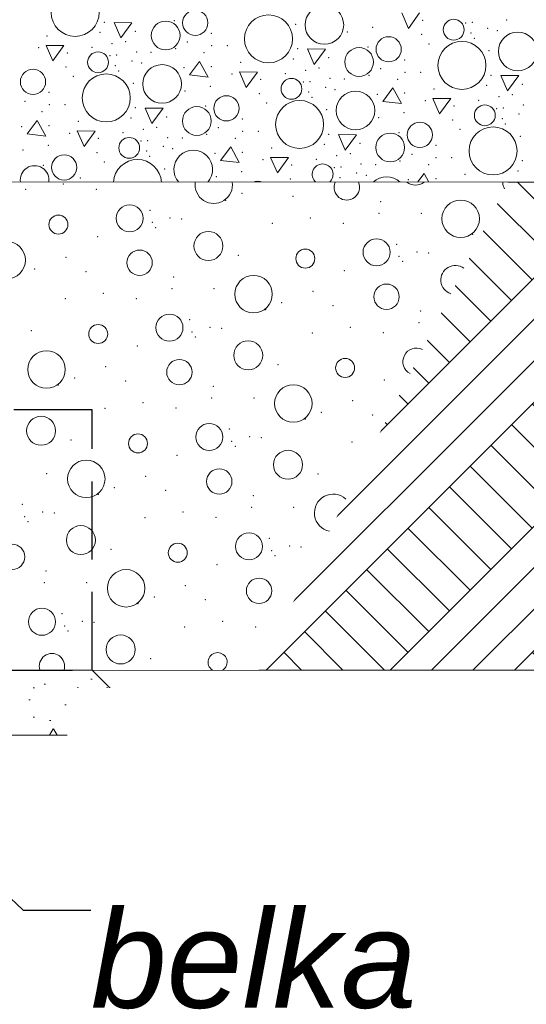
# Model space of a CAD drawing. Header units: millimetres. Extents: x -12989 to 381814, y -50461 to 30884.
# Tile 82 of 111: x 379421 to 380200, y -47775 to -46261. Entities that reach past the tile are written whole.
import ezdxf

# ---------------------------------------------------------------- set-up
doc = ezdxf.new("R2010")
doc.units = ezdxf.units.MM
doc.header["$MEASUREMENT"] = 0
doc.linetypes.add('Krawędzie ukryte', pattern=[170, 120, -50])
doc.linetypes.add('Wipeout_Contour', pattern=[1000, 0, -1000])
for name, color, linetype, lineweight in [('0_Nr_pióra__21', 7, 'Continuous', 25), ('A_WYPEŁNIENIA RYSUNKI_Nr_pióra__18', 9, 'Continuous', 13), ('Nowe_A__STROPY_Nr_pióra__69', 7, 'Continuous', 13), ('Nowe_A_OZN_ODNOSNIKI_Nr_pióra__6', 7, 'Continuous', 13), ('Nowe_A_OZN_ODNOSNIKI_Nr_pióra__85', 7, 'Continuous', 13), ('Nowe_A_WYM_Nr_pióra__1', 7, 'Continuous', 13), ('Nowe_A_WYM_Nr_pióra__45', 7, 'Continuous', 15), ('Nowe_A_WYM_Nr_pióra__85', 7, 'Continuous', 13)]:
    doc.layers.add(name, color=color, linetype=linetype, lineweight=lineweight)
for name, color, linetype in [('A_WYPEŁNIENIA RYSUNKI', 7, 'Continuous'), ('Nowe_A__STROPY', 7, 'Continuous'), ('Nowe_A_WYM', 7, 'Continuous')]:
    doc.layers.add(name, color=color, linetype=linetype)
for name, color, linetype, lineweight, true_color in [('A_WYPEŁNIENIA RYSUNKI_Nr_pióra__242', 7, 'Continuous', 13, 0xa7a7a7), ('Nowe_A__STROPY_Nr_pióra__173', 7, 'Continuous', 5, 0x6a6a6a), ('Nowe_A__STROPY_Nr_pióra__178', 7, 'Continuous', 5, 0x6a6a6a)]:
    doc.layers.add(name, color=color, linetype=linetype, lineweight=lineweight, true_color=true_color)
doc.styles.add('STYL_AUTOMATYCZNY_4', font='arial.ttf')
doc.styles.add('STYL_AUTOMATYCZNY_7', font='arial.ttf')
doc.dimstyles.new('STYL_AUTOMATYCZNY__2', dxfattribs={"dimtxt": 139.999998, "dimasz": 57, "dimexe": 0.18, "dimexo": 0.0625, "dimgap": 0, "dimtad": 1, "dimdec": 0, "dimlfac": 0.1, "dimzin": 0, "dimdsep": 46, "dimtxsty": 'STYL_AUTOMATYCZNY_4', "dimblk": 'ARROWHEAD_6', "dimblk1": 'ARROWHEAD_6', "dimblk2": 'ARROWHEAD_6', "dimcen": 0.09, "dimse1": 1, "dimse2": 1, "dimclrd": 7, "dimclre": 7, "dimclrt": 7, "dimadec": 0, "dimazin": 0, "dimtfac": 1, "dimtdec": 4, "dimtmove": 0, "dimatfit": 3, "dimfxl": 0, "dimtolj": 1, "dimtzin": 0, "dimarcsym": 0})
doc.dimstyles.new('STYL_AUTOMATYCZNY__3', dxfattribs={"dimtxt": 0.18, "dimasz": 91.2, "dimexe": 0.18, "dimexo": 0.0625, "dimgap": 0, "dimtad": 0, "dimtih": 1, "dimtoh": 1, "dimdec": 4, "dimzin": 0, "dimdsep": 46, "dimcen": 0.09, "dimadec": 0, "dimazin": 0, "dimtfac": 1, "dimtdec": 4, "dimtmove": 0, "dimatfit": 3, "dimldrblk": 'ARROWHEAD_5', "dimfxl": 0, "dimtolj": 1, "dimtzin": 0, "dimarcsym": 0})

# ---------------------------------------------------------------- blocks, each defined once
blk = doc.blocks.new('*X26', base_point=(363535.4, -45960.6))
at = {"layer": 'Nowe_A__STROPY_Nr_pióra__178', "color": 251, "linetype": 'Continuous', "lineweight": 5, "true_color": 0x6a6a6a}
for p, q in [((380008.6, -46250), (380019, -46273.9)), ((380019, -46273.9), (380036.1, -46250.3)), ((379566.2, -46264.9), (379576.6, -46288.7)), ((379593.7, -46265.2), (379566.2, -46264.9)), ((379576.6, -46288.7), (379593.7, -46265.2)), ((379461.7, -46300.1), (379472.1, -46323.9)), ((379489.2, -46300.3), (379461.7, -46300.1)), ((379472.1, -46323.9), (379489.2, -46300.3)), ((379863.6, -46305.6), (379873.9, -46329.5)), ((379891.1, -46305.9), (379863.6, -46305.6)), ((379873.9, -46329.5), (379891.1, -46305.9)), ((379697.7, -46324.7), (379682, -46345.4)), ((379710.9, -46348.8), (379697.7, -46324.7)), ((379759.1, -46340.8), (379769.5, -46364.7)), ((379786.6, -46341.1), (379759.1, -46340.8)), ((379769.5, -46364.7), (379786.6, -46341.1)), ((379682, -46345.4), (379710.9, -46348.8)), ((380160.9, -46346.4), (380171.3, -46370.2)), ((380188.4, -46346.6), (380160.9, -46346.4)), ((380171.3, -46370.2), (380188.4, -46346.6)), ((379995.1, -46365.5), (379979.4, -46386.2)), ((380008.3, -46389.6), (379995.1, -46365.5)), ((379979.4, -46386.2), (380008.3, -46389.6)), ((380056.5, -46381.6), (380066.8, -46405.4)), ((380084, -46381.8), (380056.5, -46381.6)), ((380066.8, -46405.4), (380084, -46381.8)), ((379614.1, -46396.4), (379624.4, -46420.3)), ((379641.6, -46396.7), (379614.1, -46396.4)), ((379624.4, -46420.3), (379641.6, -46396.7)), ((379448.2, -46415.5), (379432.5, -46436.2)), ((379461.4, -46439.6), (379448.2, -46415.5)), ((379509.6, -46431.6), (379520, -46455.5)), ((379537.1, -46431.9), (379509.6, -46431.6)), ((379520, -46455.5), (379537.1, -46431.9)), ((379432.5, -46436.2), (379461.4, -46439.6)), ((379911.4, -46437.2), (379921.8, -46461.1)), ((379938.9, -46437.5), (379911.4, -46437.2)), ((379921.8, -46461.1), (379938.9, -46437.5)), ((379745.6, -46456.3), (379729.9, -46477)), ((379758.8, -46480.4), (379745.6, -46456.3)), ((379729.9, -46477), (379758.8, -46480.4)), ((379807, -46472.4), (379817.3, -46496.2)), ((379834.5, -46472.6), (379807, -46472.4)), ((379817.3, -46496.2), (379834.5, -46472.6)), ((380043, -46497), (380032.7, -46510.6)), ((380050.4, -46510.6), (380043, -46497))]:
    blk.add_line(p, q, dxfattribs=at)
for centre, radius in [((379506.4, -46249.4), 36.9), ((379691.1, -46265.4), 19.4), ((379889.6, -46268.6), 29.7), ((379645.6, -46284.8), 22.1), ((379803.7, -46290.1), 36.9), ((380088.5, -46276), 16), ((380187, -46309.4), 29.7), ((379988.5, -46306.1), 19.4), ((380101.1, -46330.9), 36.9), ((379541.6, -46326.1), 16), ((379943, -46325.6), 22.1), ((379441.6, -46356.2), 19.4), ((379640.1, -46359.4), 29.7), ((379554.2, -46380.9), 36.9), ((379839, -46366.9), 16), ((379937.5, -46400.2), 29.7), ((379739, -46396.9), 19.4), ((379851.6, -46421.7), 36.9), ((379693.5, -46416.4), 22.1), ((380136.4, -46407.6), 16), ((380036.4, -46437.7), 19.4), ((380149, -46462.4), 36.9), ((379589.5, -46457.7), 16), ((379990.9, -46457.1), 22.1), ((379489.5, -46487.7), 19.4)]:
    blk.add_circle(centre, radius, dxfattribs=at)
for centre, radius, start, end in [((379688, -46491), 29.7, 318.6981, 221.3019), ((379602.1, -46512.5), 36.9, 2.9266, 177.0734), ((379444, -46507.2), 22.1, 351.1681, 188.8319), ((379886.9, -46498.4), 16, 310.4031, 229.5969), ((379786.9, -46528.5), 19.4, 67.1933, 112.8067), ((379985.4, -46531.8), 29.7, 45.4839, 134.5161)]:
    blk.add_arc(centre, radius, start, end, dxfattribs=at)
for p in [(379551.1, -46264.5), (379659.1, -46261.9), (379845.5, -46267.6), (380041, -46261.6), (380106.7, -46265.7), (380117, -46264.9), (380170, -46260.9), (379544.6, -46280), (379599, -46278.4), (379599, -46278.4), (379715.8, -46281.6), (379925, -46279.6), (379964, -46272.1), (380115.2, -46281), (380140.9, -46273.9), (380155.5, -46277.3), (379463.3, -46285.5), (379563.2, -46297.6), (379584, -46294.4), (379678.9, -46295.1), (380039, -46283.3), (380050.5, -46297.8), (380120.1, -46289.2), (379450.1, -46303.5), (379494.2, -46311.6), (379532.3, -46302.9), (379600.8, -46310.3), (379623.1, -46311), (379660.7, -46305.4), (379704.7, -46311.4), (379716.2, -46300.6), (379740.4, -46300.6), (379848.5, -46305.3), (379956.5, -46302.7), (380142.9, -46308.3), (379559.8, -46315.8), (379570.1, -46315), (379594, -46324), (379608.6, -46327.4), (379760.7, -46326.2), (379842, -46320.8), (379896.4, -46319.2), (379896.4, -46319.2), (380013.2, -46322.4), (379492.1, -46333.4), (379568.3, -46331.1), (379573.2, -46339.3), (379673.6, -46334.5), (379715.9, -46332.8), (379829.7, -46343.7), (379860.6, -46338.3), (379881.4, -46335.1), (379976.3, -46335.8), (380013.5, -46341.4), (380037.7, -46341.4), (379503.6, -46347.9), (379596, -46358.4), (379747.4, -46344.3), (379791.5, -46352.4), (379857.2, -46356.5), (379867.5, -46355.7), (379898.2, -46351), (379920.5, -46351.7), (379958.1, -46346.2), (380002.1, -46352.2), (380145.9, -46346), (379466.3, -46372.4), (379675.5, -46370.4), (379714.5, -46362.9), (379865.7, -46371.8), (379891.4, -46364.7), (379906, -46368.1), (380013.2, -46373.5), (380058.1, -46367), (380139.3, -46361.5), (380193.8, -46359.9), (380193.8, -46359.9), (379429.4, -46385.9), (379789.5, -46374.2), (379801, -46388.6), (379870.6, -46380), (379970.9, -46375.2), (380044.8, -46385), (380127, -46384.4), (380157.9, -46379.1), (380178.8, -46375.9), (379455.2, -46402.2), (379466.7, -46391.4), (379490.9, -46391.4), (379599, -46396.1), (379707, -46393.5), (379893.4, -46399.1), (380011.9, -46403.7), (380088.9, -46393.1), (380154.6, -46397.3), (380164.8, -46396.5), (380195.6, -46391.8), (379511.2, -46417), (379592.5, -46411.6), (379646.9, -46410), (379646.9, -46410), (379763.7, -46413.2), (379972.9, -46411.2), (380086.9, -46414.9), (380163.1, -46412.6), (380188.7, -46405.5), (379424.1, -46425.3), (379466.4, -46423.6), (379580.2, -46434.5), (379611.1, -46429.1), (379631.9, -46425.9), (379726.8, -46426.6), (379764, -46432.2), (379788.2, -46432.2), (380004.4, -46434.2), (380098.4, -46429.3), (380168, -46420.8), (379497.9, -46435.1), (379542.1, -46443.2), (379607.7, -46447.3), (379618, -46446.5), (379648.7, -46441.8), (379671, -46442.5), (379708.6, -46437), (379752.6, -46443), (379896.4, -46436.8), (380190.8, -46439.9), (379426, -46461.2), (379465, -46453.7), (379616.2, -46462.7), (379641.9, -46455.5), (379656.5, -46459), (379763.7, -46464.3), (379808.6, -46457.8), (379889.8, -46452.3), (379944.3, -46450.7), (379944.3, -46450.7), (380061.1, -46453.9), (379540, -46465), (379551.5, -46479.4), (379621.1, -46470.8), (379721.4, -46466), (379795.3, -46475.8), (379877.5, -46475.2), (379908.4, -46469.9), (379929.3, -46466.7), (380005.9, -46477.7), (380024.2, -46467.4), (380061.4, -46472.9), (380085.6, -46472.9), (380193.8, -46477.6), (379457.5, -46484.3), (379643.9, -46490), (379762.4, -46494.5), (379839.4, -46484), (379905.1, -46488.1), (379915.3, -46487.3), (379946.1, -46482.6), (379968.3, -46483.3), (380049.9, -46483.7), (380187.2, -46493.1), (379514.2, -46504), (379723.4, -46502), (379837.4, -46505.7), (379913.6, -46503.4), (379939.2, -46496.3), (379953.9, -46499.7), (380018.8, -46506.8), (380061.1, -46505.1), (380106, -46498.5)]:
    blk.add_point(p, dxfattribs=at)
blk = doc.blocks.new('ElemPrzekroju_14_1', base_point=(363535.4, -45960.6))
at = {"color": 254, "linetype": 'Wipeout_Contour', "lineweight": 0, "ltscale": 2293822.290527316}
blk.add_wipeout([(378357.4, -46860.6), (378357.4, -47260.6), (381359.7, -47260.6), (381359.7, -46510.6), (378538.5, -46510.6), (378538.5, -46860.6)], dxfattribs=at).dxf.layer = 'Nowe_A__STROPY'
at = {"layer": 'Nowe_A__STROPY_Nr_pióra__173', "linetype": 'Continuous', "lineweight": 5, "true_color": 0x6a6a6a}
h = blk.add_hatch(dxfattribs=at)
h.set_pattern_fill('Grunt_0001', color=251, style=0, pattern_type=2)
h.set_pattern_definition([(45, (363535.4, -45960.59), (-95.4594, 95.4594), []), (45, (363503.58, -45928.77), (-190.919, 190.919), []), (45, (363471.76, -45896.95), (-190.919, 190.919), []), (135, (363439.945, -45865.132), (31.8198, 31.8198), [135, -135])])
h.paths.add_polyline_path([(378357.4, -46860.6), (378357.4, -47260.6), (381359.7, -47260.6), (381359.7, -46510.6), (378538.5, -46510.6), (378538.5, -46860.6)])
at = {"layer": 'Nowe_A__STROPY_Nr_pióra__69', "color": 7, "linetype": 'Continuous', "lineweight": 13}
blk.add_line((381359.7, -47260.6), (378357.4, -47260.6), dxfattribs=at)
at = {"color": 254, "linetype": 'Wipeout_Contour', "lineweight": 0, "ltscale": 3058621.16209194}
blk.add_wipeout([(379055.4, -46110.6), (378538.5, -46110.6), (378538.5, -46510.6), (381359.7, -46510.6), (381359.7, -46110.6), (379135, -46110.6), (379189.3, -46189.5), (379001.1, -46189.5)], dxfattribs=at).dxf.layer = 'Nowe_A__STROPY'
at = {"layer": 'Nowe_A__STROPY_Nr_pióra__69', "color": 7, "linetype": 'Continuous', "lineweight": 13}
blk.add_line((381359.7, -46510.6), (378538.5, -46510.6), dxfattribs=at)
at = {"layer": 'Nowe_A__STROPY', "lineweight": 0}
blk.add_blockref('*X26', (363535.4, -45960.6), dxfattribs=at)
blk = doc.blocks.new('*X165', base_point=(363535.4, -45960.6))
at = {"layer": 'A_WYPEŁNIENIA RYSUNKI_Nr_pióra__242', "color": 253, "linetype": 'Continuous', "lineweight": 13, "true_color": 0xa7a7a7}
for centre, radius in [((380099.2, -46566.7), 28.8), ((379590.2, -46566), 20.8), ((379480.6, -46575.7), 14.6), ((379711.3, -46608.6), 22.3), ((379969.9, -46618.2), 20.8), ((379401.1, -46630.4), 28.8), ((379605.5, -46634.3), 19.5), ((379860.3, -46628), 14.6), ((379780.7, -46682.6), 28.8), ((379985.2, -46686.6), 19.5), ((379651.4, -46734.1), 20.8), ((379541.8, -46743.9), 14.6), ((379772.5, -46776.7), 22.3), ((379462.3, -46798.5), 28.8), ((379921.5, -46796.1), 14.6), ((379666.7, -46802.5), 19.5), ((379841.9, -46850.8), 28.8), ((379454, -46892.7), 22.3), ((379712.6, -46902.3), 20.8), ((379603, -46912.1), 14.6), ((379833.7, -46944.9), 22.3), ((379523.5, -46966.7), 28.8), ((379728, -46970.7), 19.5), ((379515.2, -47060.8), 22.3), ((379773.8, -47070.5), 20.8), ((379409.5, -47086.6), 19.5), ((379664.2, -47080.2), 14.6), ((379584.7, -47134.9), 28.8), ((379789.2, -47138.8), 19.5), ((379455.3, -47186.4), 20.8), ((379576.4, -47229), 22.3)]:
    blk.add_circle(centre, radius, dxfattribs=at)
for centre, radius, start, end in [((379719.5, -46514.4), 28.8, 172.2941, 7.7059), ((379924, -46518.4), 19.5, 156.3435, 23.6565), ((380029.7, -46492.7), 22.3, 233.6716, 306.3284), ((380178.7, -46512.1), 14.6, 174.1844, 215.3086), ((380091, -46660.8), 22.3, 53.4812, 252.3291), ((380031.1, -46786.4), 20.8, 63.5455, 242.2648), ((379903.1, -47018.9), 28.8, 47.3013, 258.509), ((379470.7, -47254.7), 19.5, 342.5812, 197.4188), ((379725.4, -47248.4), 14.6, 303.1289, 236.8711)]:
    blk.add_arc(centre, radius, start, end, dxfattribs=at)
for p in [(379430.1, -46521.6), (379488.4, -46513.2), (379539.2, -46521.5), (379738, -46538.3), (379762.8, -46527.7), (379841.6, -46532.1), (379976.3, -46540.3), (379621.3, -46553.6), (379652.3, -46565.3), (379670.3, -46566.9), (379868, -46565.4), (379973.7, -46558.3), (380038.6, -46558.4), (380038.6, -46558.4), (379624.9, -46572.4), (379630.2, -46580.2), (379809.8, -46573.9), (379918.9, -46573.7), (379540.8, -46594.2), (380117.7, -46590.6), (380000.9, -46605.9), (379492.3, -46626.2), (379757.3, -46622.9), (380004.6, -46624.7), (380032, -46617.6), (380050, -46619.2), (379444.3, -46643.7), (379920.5, -46646.5), (380009.9, -46632.4), (379523.1, -46648), (379657.9, -46656.2), (379655.2, -46674.2), (379720.1, -46674.3), (379720.1, -46674.3), (379491.3, -46689.8), (379549.6, -46681.3), (379600.4, -46689.7), (379872, -46678.4), (379799.2, -46706.5), (379824, -46695.9), (379902.8, -46700.3), (379682.5, -46721.8), (380037.5, -46708.5), (379713.6, -46733.5), (379731.5, -46735.1), (379929.3, -46733.6), (380034.9, -46726.5), (379438.9, -46738.8), (379686.1, -46740.6), (379691.4, -46748.3), (379871, -46742.1), (379980.1, -46741.9), (379602, -46762.4), (379553.5, -46794.3), (379818.5, -46791), (379505.5, -46811.8), (379480.7, -46822.4), (379584.3, -46816.2), (379719.1, -46824.4), (379981.7, -46814.6), (379716.4, -46842.4), (379781.3, -46842.4), (379781.3, -46842.4), (379552.5, -46858), (379610.8, -46849.5), (379661.6, -46857.8), (379933.2, -46846.6), (379885.2, -46864.1), (379964, -46868.4), (379860.4, -46874.7), (379743.7, -46890), (379774.8, -46901.7), (379792.7, -46903.2), (379500.1, -46906.9), (379747.3, -46908.8), (379752.6, -46916.5), (379932.2, -46910.2), (379663.2, -46930.6), (379462.8, -46958.4), (379462.8, -46958.4), (379614.7, -46962.5), (379879.7, -46959.2), (379541.9, -46990.6), (379566.7, -46980), (379645.6, -46984.3), (379780.3, -46992.5), (379425.2, -47005.9), (379428.8, -47024.7), (379456.3, -47017.6), (379474.2, -47019.1), (379672, -47017.6), (379777.7, -47010.5), (379842.5, -47010.6), (379842.5, -47010.6), (379434.1, -47032.4), (379613.7, -47026.1), (379722.8, -47026), (379804.9, -47058.1), (379836, -47069.8), (379561.3, -47075.1), (379808.5, -47076.9), (379813.8, -47084.7), (379853.9, -47071.4), (379724.4, -47098.7), (379461.8, -47108.5), (379459.2, -47126.5), (379524.1, -47126.5), (379524.1, -47126.5), (379675.9, -47130.7), (379603.2, -47158.7), (379627.9, -47148.1), (379706.8, -47152.5), (379486.4, -47174.1), (379517.5, -47185.7), (379535.4, -47187.3), (379733.2, -47185.8), (379490.1, -47192.9), (379495.3, -47200.6), (379674.9, -47194.3), (379784, -47194.2), (379622.5, -47243.3)]:
    blk.add_point(p, dxfattribs=at)
blk = doc.blocks.new('Wypełnienie_3_1', base_point=(363535.4, -45960.6))
at = {"color": 254, "linetype": 'Wipeout_Contour', "lineweight": 0, "ltscale": 2291083.964570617}
blk.add_wipeout([(378538.5, -46860.6), (378357.4, -46860.6), (378357.4, -47260.6), (379788.2, -47260.6), (380171.9, -46510.6), (378538.5, -46510.6)], dxfattribs=at).dxf.layer = 'A_WYPEŁNIENIA RYSUNKI'
at = {"layer": 'A_WYPEŁNIENIA RYSUNKI_Nr_pióra__242', "color": 253, "linetype": 'Continuous', "lineweight": 13, "true_color": 0xa7a7a7}
blk.add_blockref('*X165', (363535.4, -45960.6), dxfattribs=at)
blk = doc.blocks.new('ARROWHEAD_5')
at = {"linetype": 'Continuous', "lineweight": 0}
blk.add_hatch(color=0, dxfattribs=at).paths.add_polyline_path([(-1, 0.2679), (0, 0), (-1, -0.2679)])
at = {"color": 0, "linetype": 'Continuous', "lineweight": 0}
blk.add_line((0, 0), (-1, 0), dxfattribs=at)
blk = doc.blocks.new('*D227', base_point=(363535.4, -45960.6))
at = {"layer": 'Nowe_A_WYM_Nr_pióra__45', "color": 7, "linetype": 'Continuous', "lineweight": 15}
for p, q in [((371350.9, -45930.6), (371410.9, -45990.6)), ((371350.9, -47230.6), (371410.9, -47290.6))]:
    blk.add_line(p, q, dxfattribs=at)
at = {"layer": 'Nowe_A_WYM_Nr_pióra__85', "color": 7, "linetype": 'Continuous', "lineweight": 13}
for p, q in [((371437.2, -45960.6), (371324.7, -45960.6)), ((371380.9, -47260.6), (371380.9, -45960.6)), ((371437.2, -47260.6), (371324.7, -47260.6)), ((371380.9, -47305.6), (371380.9, -47260.6))]:
    blk.add_line(p, q, dxfattribs=at)
at = {"layer": 'Nowe_A_WYM_Nr_pióra__1', "color": 7, "lineweight": 13, "insert": (371352.9, -46770.8), "char_height": 140, "attachment_point": 7, "rotation": 90, "style": 'STYL_AUTOMATYCZNY_4'}
blk.add_mtext('\\A1;{\\pql;\\fArial|b0|i0|c238|p0;\\W1.000000;130}', dxfattribs=at)
blk = doc.blocks.new('ARROWHEAD_6')
at = {"color": 0, "linetype": 'Continuous', "lineweight": 0}
for p, q in [((-0.5, -0.5), (0.5, 0.5)), ((0, 0), (-1, 0))]:
    blk.add_line(p, q, dxfattribs=at)

msp = doc.modelspace()

# ---------------------------------------------------------------- block references
at = {"layer": 'Nowe_A__STROPY', "lineweight": 0}
msp.add_blockref('ElemPrzekroju_14_1', (363535.4, -45960.6), dxfattribs=at)

# ---------------------------------------------------------------- next in the draw order: block references
at = {"layer": 'A_WYPEŁNIENIA RYSUNKI_Nr_pióra__242', "color": 253, "linetype": 'Continuous', "lineweight": 13, "true_color": 0xa7a7a7}
msp.add_blockref('Wypełnienie_3_1', (363535.4, -45960.6), dxfattribs=at)

# ---------------------------------------------------------------- next in the draw order: hatches: boundary and pattern name
at = {"layer": 'A_WYPEŁNIENIA RYSUNKI_Nr_pióra__18', "linetype": 'Continuous', "lineweight": 13}
h = msp.add_hatch(dxfattribs=at)
h.set_pattern_fill('Chudy_beton_B15_I_WSC_0001', color=9, style=0, pattern_type=2)
h.set_pattern_definition([(0, (363535.4, -45960.6), (0, 233.827), [14.625, -120.375]), (0, (363602.9, -45843.68), (0, 233.827), [14.625, -120.375]), (60, (363535.4, -45960.6), (-202.5, 116.9134), [14.625, -120.375]), (60, (363670.4, -45960.6), (-202.5, 116.9134), [14.625, -120.375]), (120, (363550.03, -45960.6), (202.5, 116.9134), [14.625, -120.375]), (120, (363685.03, -45960.6), (202.5, 116.9134), [14.625, -120.375]), (0, (363535.404, -45938.09), (0, 45), [0, -45, 0, -67.5]), (45, (363557.904, -45938.09), (-31.8198, 31.8198), [0, -33.75, 0, -56.25])])
h.paths.add_polyline_path([(376832.3, -47260.6), (379532.3, -47260.6), (379632.3, -47360.6), (376732.3, -47360.6)])

# ---------------------------------------------------------------- next in the draw order: linework, layer by layer
at = {"layer": '0_Nr_pióra__21', "color": 7, "linetype": 'Krawędzie ukryte', "lineweight": 25}
msp.add_lwpolyline([(379532.3, -46860.6), (376832.3, -46860.6), (376832.3, -47260.6), (379532.3, -47260.6)], close=True, dxfattribs=at)
at = {"layer": 'A_WYPEŁNIENIA RYSUNKI_Nr_pióra__18', "color": 9, "linetype": 'Continuous', "lineweight": 13, "flags": 128}
msp.add_lwpolyline([(376832.3, -47260.6), (379532.3, -47260.6), (379632.3, -47360.6), (376732.3, -47360.6)], close=True, dxfattribs=at)

# ---------------------------------------------------------------- next in the draw order: wipeouts: each hides what was drawn before it
at = {"color": 7, "linetype": 'Wipeout_Contour', "lineweight": 13, "ltscale": 1915568.645459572}
msp.add_wipeout([(379494.6, -48538.6), (380981.6, -48538.6), (380981.6, -47288), (379494.6, -47288)], dxfattribs=at).dxf.layer = 'Nowe_A_OZN_ODNOSNIKI_Nr_pióra__6'

# ---------------------------------------------------------------- next in the draw order: texts
at = {"layer": 'Nowe_A_OZN_ODNOSNIKI_Nr_pióra__6', "color": 7, "linetype": 'Continuous', "lineweight": 13, "insert": (379530.6, -47630), "char_height": 150, "width": 1415.06, "attachment_point": 1, "line_spacing_factor": 0.942235, "style": 'STYL_AUTOMATYCZNY_7'}
msp.add_mtext('\\A1;{\\pql;\\fArial|b0|i1|c238|p0;\\W1.000000;belka podwalinowa\\P\\pql;\\fArial|b0|i1|c238|p0;\\W1.000000;wg. proj. technicznego konstrukcji}', dxfattribs=at)

# ---------------------------------------------------------------- next in the draw order: dimensions: what is measured, and where the dimension line sits
at = {"layer": 'Nowe_A_WYM', "color": 7, "linetype": 'Continuous', "lineweight": 13}
dim = msp.add_linear_dim(base=(371380.9, -45960.6), p1=(381359.7, -47260.6), p2=(381359.7, -45960.6), angle=90, dimstyle='STYL_AUTOMATYCZNY__2', dxfattribs=at)
dim.commit()
dim.dimension.update_dxf_attribs({"geometry": '*D227', "text_midpoint": (371282.9, -46610.9), "dimtype": 160, "text_rotation": 90})

# ---------------------------------------------------------------- next in the draw order: leaders
at = {"layer": 'Nowe_A_OZN_ODNOSNIKI_Nr_pióra__85', "color": 7, "linetype": 'Continuous', "lineweight": 13, "annotation_type": 0, "has_hookline": 1, "hookline_direction": 0, "text_width": 1218.3}
msp.add_leader([(378272.2, -46533.9), (379426.2, -47630), (379530.6, -47630)], dimstyle='STYL_AUTOMATYCZNY__3', dxfattribs=at)

doc.saveas('drawing.dxf')
